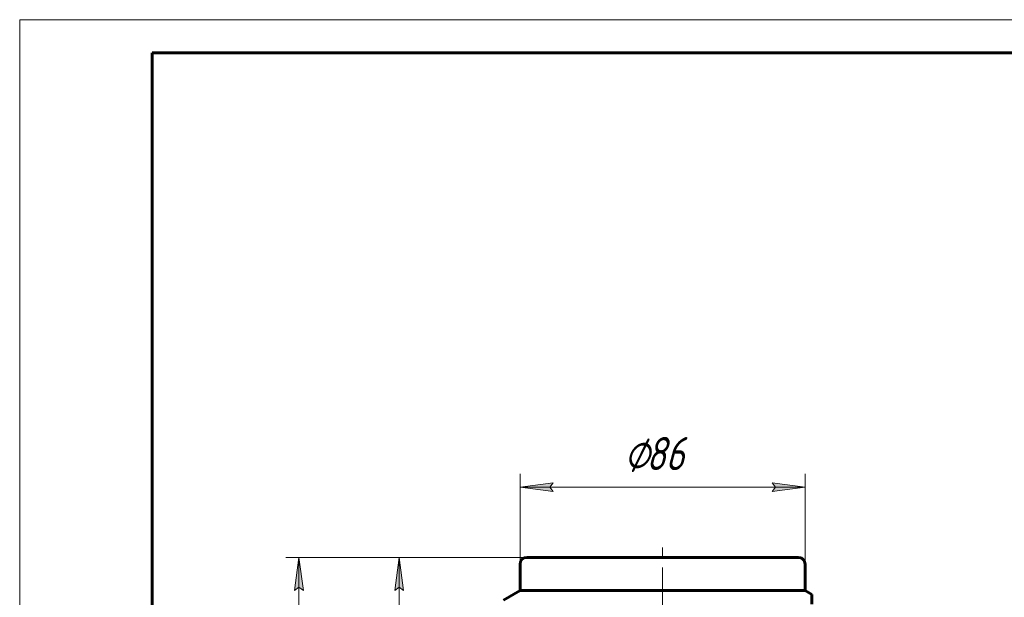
# Model space of a CAD drawing. Header units: millimetres. Extents: x 0 to 297, y 0 to 420.
# Tile 31 of 32: x 0 to 148, y 333 to 420. Entities that reach past the tile are written whole.
import ezdxf

# ---------------------------------------------------------------- set-up
doc = ezdxf.new("R2010")
doc.units = ezdxf.units.MM
for name, pattern in [('K5LT_AXLED', [12, 7.5, -1.5, 1.5, -1.5]), ('K5LT_BASIC', [0]), ('K5LT_THIN', [0])]:
    doc.linetypes.add(name, pattern=pattern)
doc.layers.add('Системный слой', color=7, linetype='Continuous')
doc.layers.add('Системный слой (1)', color=7, linetype='Continuous', true_color=0x6c6c6c)
doc.styles.add('KDIMTEXTSTYLE', font='txt', dxfattribs={"width": 0.96, "oblique": 15, "height": 5})
doc.styles.add('KTEXTSTYLE', font='txt', dxfattribs={"width": 0.96, "height": 5})
doc.dimstyles.new('KDIMSTYLE (0.50)', dxfattribs={"dimtxt": 5, "dimasz": 1, "dimexe": 2, "dimexo": 0, "dimgap": 1, "dimtad": 1, "dimlfac": 2, "dimtxsty": 'KDIMTEXTSTYLE', "dimsah": 1, "dimcen": 0, "dimdle": 1, "dimadec": 0, "dimazin": 0, "dimtfac": 0.667, "dimtmove": 0, "dimatfit": 3, "dimfxl": 1, "dimtvp": 1, "dimtolj": 1, "dimtzin": 0, "dimarcsym": 0})

# ---------------------------------------------------------------- blocks, each defined once
blk = doc.blocks.new('U101')
at = {"layer": 'Системный слой (1)', "color": 143, "linetype": 'K5LT_BASIC', "lineweight": 60, "true_color": 0x33acca}
for p, q in [((76.47, 338.87), (96.97, 338.87)), ((96.97, 338.87), (117.47, 338.87))]:
    blk.add_line(p, q, dxfattribs=at)
blk = doc.blocks.new('U102')
at = {"layer": 'Системный слой (1)', "color": 143, "linetype": 'K5LT_BASIC', "lineweight": 60, "true_color": 0x33acca}
for p, q in [((75.47, 333.87), (96.97, 333.87)), ((96.97, 333.87), (118.47, 333.87))]:
    blk.add_line(p, q, dxfattribs=at)
blk = doc.blocks.new('D1')
at = {"layer": 'Системный слой (1)'}
for points in [[(42.78, 333.87), (42.12, 338.87), (41.46, 333.87), (42.12, 334.37)], [(42.12, 257.87), (42.78, 262.87), (42.12, 262.37), (41.46, 262.87)]]:
    blk.add_hatch(color=7, dxfattribs=at).paths.add_polyline_path(points)
at = {"layer": 'Системный слой (1)', "color": 7, "linetype": 'K5LT_THIN', "lineweight": 18, "true_color": 0xffffff}
for p, q in [((76.47, 338.87), (40.12, 338.87)), ((41.46, 333.87), (42.12, 338.87)), ((42.12, 338.87), (42.78, 333.87)), ((42.12, 257.87), (42.12, 338.87)), ((42.12, 334.37), (41.46, 333.87)), ((42.78, 333.87), (42.12, 334.37)), ((42.12, 257.87), (41.46, 262.87)), ((41.46, 262.87), (42.12, 262.37)), ((42.12, 262.37), (42.78, 262.87)), ((42.78, 262.87), (42.12, 257.87)), ((91.22, 257.87), (40.12, 257.87))]:
    blk.add_line(p, q, dxfattribs=at)
blk.add_wipeout([(41.12, 293.16), (33.74, 293.16), (33.74, 303.17), (41.12, 303.17)]).dxf.layer = 'Системный слой (1)'
at = {"layer": 'Системный слой (1)', "color": 7, "insert": (34.53, 293.16), "char_height": 5, "attachment_point": 1, "rotation": 90, "style": 'KTEXTSTYLE'}
blk.add_mtext('\\fArial|b0|c204|p34;\\H5.0;\\W1.000;\\Q15;\\fGOST Type AU|b0|i0|c204|p34;\\Q15;\\W0.960;162', dxfattribs=at)
blk = doc.blocks.new('KDIMARROW_01')
at = {"layer": 'Системный слой'}
blk.add_hatch(color=0, dxfattribs=at).paths.add_polyline_path([(-5, -0.66), (0, 0), (-5, 0.66), (-4.5, 0)])
at = {"layer": 'Системный слой', "color": 0, "linetype": 'K5LT_THIN', "lineweight": 18}
for p, q in [((-4.5, 0), (-5, 0.66)), ((-5, 0.66), (0, 0)), ((0, 0), (-5, -0.66)), ((-5, -0.66), (-4.5, 0))]:
    blk.add_line(p, q, dxfattribs=at)
at = {"layer": 'Системный слой (1)', "color": 0, "linetype": 'K5LT_THIN', "lineweight": 18}
blk.add_line((96.97, 338.87), (96.47, 338.87), dxfattribs=at)
blk = doc.blocks.new('D2')
at = {"layer": 'Системный слой (1)'}
for points in [[(57.88, 333.87), (57.22, 338.87), (56.56, 333.87), (57.22, 334.37)], [(57.22, 269.37), (57.88, 274.37), (57.22, 273.87), (56.56, 274.37)]]:
    blk.add_hatch(color=7, dxfattribs=at).paths.add_polyline_path(points)
at = {"layer": 'Системный слой (1)', "color": 7, "linetype": 'K5LT_THIN', "lineweight": 18, "true_color": 0xffffff}
for p, q in [((76.47, 338.87), (55.22, 338.87)), ((56.56, 333.87), (57.22, 338.87)), ((57.22, 338.87), (57.88, 333.87)), ((57.22, 269.37), (57.22, 338.87)), ((57.22, 334.37), (56.56, 333.87)), ((57.88, 333.87), (57.22, 334.37)), ((57.22, 269.37), (56.56, 274.37)), ((56.56, 274.37), (57.22, 273.87)), ((57.22, 273.87), (57.88, 274.37)), ((57.88, 274.37), (57.22, 269.37)), ((83.89, 269.37), (55.22, 269.37))]:
    blk.add_line(p, q, dxfattribs=at)
blk.add_wipeout([(56.22, 299.11), (48.84, 299.11), (48.84, 308.73), (56.22, 308.73)]).dxf.layer = 'Системный слой (1)'
at = {"layer": 'Системный слой (1)', "color": 7, "insert": (49.63, 299.11), "char_height": 5, "attachment_point": 1, "rotation": 90, "style": 'KTEXTSTYLE'}
blk.add_mtext('\\fArial|b0|c204|p34;\\H5.0;\\W1.000;\\Q15;\\fGOST Type AU|b0|i0|c204|p34;\\Q15;\\W0.960;139', dxfattribs=at)
blk = doc.blocks.new('D4')
at = {"layer": 'Системный слой (1)'}
for points in [[(79.97, 349.47), (80.47, 350.12), (75.47, 349.47), (80.47, 348.81)], [(118.47, 349.47), (113.47, 350.12), (113.97, 349.47), (113.47, 348.81)]]:
    blk.add_hatch(color=7, dxfattribs=at).paths.add_polyline_path(points)
at = {"layer": 'Системный слой (1)', "color": 7, "linetype": 'K5LT_THIN', "lineweight": 18, "true_color": 0xffffff}
for p, q in [((75.47, 333.87), (75.47, 351.47)), ((118.47, 333.87), (118.47, 351.47)), ((75.47, 349.47), (80.47, 350.12)), ((80.47, 348.81), (75.47, 349.47)), ((75.47, 349.47), (118.47, 349.47)), ((80.47, 350.12), (79.97, 349.47)), ((79.97, 349.47), (80.47, 348.81)), ((113.97, 349.47), (113.47, 350.12)), ((113.47, 350.12), (118.47, 349.47)), ((118.47, 349.47), (113.47, 348.81)), ((113.47, 348.81), (113.97, 349.47))]:
    blk.add_line(p, q, dxfattribs=at)
blk.add_wipeout([(91.16, 350.47), (91.16, 357.85), (102.31, 357.85), (102.31, 350.47)]).dxf.layer = 'Системный слой (1)'
at = {"layer": 'Системный слой (1)', "color": 7, "char_height": 5, "attachment_point": 1, "style": 'KTEXTSTYLE'}
for s, insert in [('\\fArial|b0|c204|p34;\\H5.0;\\W1.000;\\Q15;\\fGOST Type AU|b0|i0|c204|p34;\\Q15;\\W0.960;⌀', (91.16, 357.05)), ('\\fArial|b0|c204|p34;\\H5.0;\\W1.000;\\Q15;\\fGOST Type AU|b0|i0|c204|p34;\\Q15;\\W0.960;86', (94.47, 357.05))]:
    blk.add_mtext(s, dxfattribs=dict(at, insert=insert))
blk = doc.blocks.new('U214')
at = {"color": 7, "linetype": 'K5LT_THIN', "lineweight": 18, "true_color": 0xffffff}
for p, q in [((0, 0), (0, 420)), ((0, 420), (297, 420))]:
    blk.add_line(p, q, dxfattribs=at)
at = {"color": 143, "linetype": 'K5LT_BASIC', "lineweight": 60, "true_color": 0x33acca}
for p, q in [((20, 5), (20, 415)), ((20, 415), (292, 415))]:
    blk.add_line(p, q, dxfattribs=at)

msp = doc.modelspace()

# ---------------------------------------------------------------- linework, layer by layer
at = {"layer": 'Системный слой (1)', "color": 30, "linetype": 'K5LT_AXLED', "lineweight": 18, "true_color": 0xff8000}
msp.add_line((96.9653, 329.8526), (96.9653, 340.8733), dxfattribs=at)
at = {"layer": 'Системный слой (1)', "color": 143, "linetype": 'K5LT_BASIC', "lineweight": 60, "true_color": 0x33acca}
for p, q in [((75.4653, 337.8733), (75.4653, 333.8733)), ((118.4653, 337.8733), (118.4653, 333.8733)), ((75.4653, 333.8733), (72.9653, 332.43)), ((118.4653, 333.8733), (119.4653, 333.296)), ((119.4653, 331.8526), (119.4653, 333.296))]:
    msp.add_line(p, q, dxfattribs=at)
for centre, start, end in [((76.4653, 337.8733), 90, 180), ((117.4653, 337.8733), 0, 90)]:
    msp.add_arc(centre, 1, start, end, dxfattribs=at)

# ---------------------------------------------------------------- block references
at = {"layer": 'Системный слой (1)'}
for name in ['U101', 'U102']:
    msp.add_blockref(name, (0, 0), dxfattribs=at)

# ---------------------------------------------------------------- next in the draw order: dimensions: what is measured, and where the dimension line sits
at = {"layer": 'Системный слой (1)', "color": 7}
dim = msp.add_linear_dim(base=(42.1206, 257.8733), p1=(76.4653, 338.8733), p2=(91.2153, 257.8733), angle=90, dimstyle='KDIMSTYLE (0.50)', override={"dimexo": 0, "dimpost": '\\fGOST Type AU|b0|c204|p34;\\H5.0;\\W0.960;\\Q15;<>', "dimblk1": 'KDIMARROW_01', "dimblk2": 'KDIMARROW_01', "dimse1": 0, "dimse2": 0, "dimclrt": 7, "dimtol": 1, "dimtp": 0, "dimtm": 0, "dimtdec": 5, "dimtolj": 1}, dxfattribs=at)
dim.commit()
dim.dimension.update_dxf_attribs({"geometry": 'D1', "text_midpoint": (42.1206, 298.3733), "dimtype": 160})

# ---------------------------------------------------------------- next in the draw order: dimensions: what is measured, and where the dimension line sits
dim = msp.add_linear_dim(base=(57.2217, 269.3733), p1=(76.4653, 338.8733), p2=(83.887, 269.3733), angle=90, dimstyle='KDIMSTYLE (0.50)', override={"dimexo": 0, "dimpost": '\\fGOST Type AU|b0|c204|p34;\\H5.0;\\W0.960;\\Q15;<>', "dimblk1": 'KDIMARROW_01', "dimblk2": 'KDIMARROW_01', "dimse1": 0, "dimse2": 0, "dimclrt": 7, "dimtol": 1, "dimtp": 0, "dimtm": 0, "dimtdec": 5, "dimtolj": 1}, dxfattribs=at)
dim.commit()
dim.dimension.update_dxf_attribs({"geometry": 'D2', "text_midpoint": (57.2217, 304.1233), "dimtype": 160})

# ---------------------------------------------------------------- next in the draw order: dimensions: what is measured, and where the dimension line sits
dim = msp.add_linear_dim(base=(75.4653, 349.4661), p1=(118.4653, 333.8733), p2=(75.4653, 333.8733), angle=180, dimstyle='KDIMSTYLE (0.50)', override={"dimexo": 0, "dimpost": '\\fGOST Type AU|b0|c204|p34;\\H5.0;\\W0.960;\\Q15;∅<>', "dimblk1": 'KDIMARROW_01', "dimblk2": 'KDIMARROW_01', "dimse1": 0, "dimse2": 0, "dimclrt": 7, "dimtol": 1, "dimtp": 0, "dimtm": 0, "dimtdec": 5, "dimtolj": 1}, dxfattribs=at)
dim.commit()
dim.dimension.update_dxf_attribs({"geometry": 'D4', "text_midpoint": (96.9653, 349.4661), "dimtype": 160})

# ---------------------------------------------------------------- next in the draw order: block references
msp.add_blockref('U214', (0, 0))

doc.saveas('drawing.dxf')
